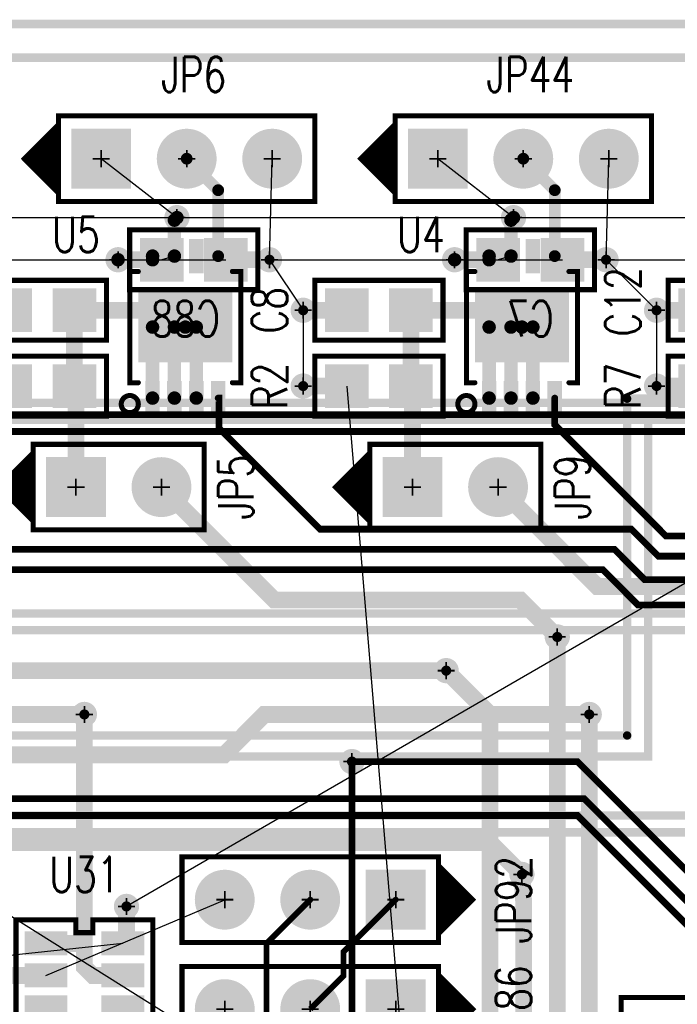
# Model space of a CAD drawing. Extents: x -1 to 210, y -5 to 148.
# Tile 36 of 52: x 100 to 119, y 96 to 125. Entities that reach past the tile are written whole.
import ezdxf
from ezdxf.enums import TextEntityAlignment as Align

# ---------------------------------------------------------------- set-up
doc = ezdxf.new("R2010")
doc.units = 0
for name, pattern in [('POUR_01_-1_0_000000', [2, 1, 1]), ('SIG_100', [2, 1, 1]), ('SIG_12', [2, 1, 1]), ('SIG_13', [2, 1, 1]), ('SIG_131', [2, 1, 1]), ('SIG_132', [2, 1, 1]), ('SIG_15', [2, 1, 1]), ('SIG_17', [2, 1, 1]), ('SIG_211', [2, 1, 1]), ('SIG_225', [2, 1, 1]), ('SIG_3', [2, 1, 1]), ('SIG_41', [2, 1, 1]), ('SIG_42', [2, 1, 1]), ('SIG_43', [2, 1, 1]), ('SIG_44', [2, 1, 1]), ('SIG_6', [2, 1, 1]), ('SIG_63', [2, 1, 1]), ('SIG_86', [2, 1, 1]), ('SIG_87', [2, 1, 1]), ('SIG_89', [2, 1, 1]), ('SIG_9', [2, 1, 1]), ('SIG_90', [2, 1, 1]), ('SIG_91', [2, 1, 1]), ('SIG_92', [2, 1, 1]), ('SIG_93', [2, 1, 1]), ('SIG_94', [2, 1, 1]), ('SIG_96', [2, 1, 1])]:
    doc.linetypes.add(name, pattern=pattern)
for name, color, linetype in [('BOARD_OUTLINE_00', 254, 'CONTINUOUS'), ('COPPER_CUTOUT_03', 112, 'CONTINUOUS'), ('DRIL_NPLTE_THRU_01', 176, 'CONTINUOUS'), ('DRIL_NPLTE_THRU_02', 255, 'CONTINUOUS'), ('DRIL_NPLTE_THRU_03', 106, 'CONTINUOUS'), ('DRIL_NPLTE_THRU_04', 16, 'CONTINUOUS'), ('DRIL_PLTE_THRU_01', 176, 'CONTINUOUS'), ('DRIL_PLTE_THRU_02', 255, 'CONTINUOUS'), ('DRIL_PLTE_THRU_03', 106, 'CONTINUOUS'), ('DRIL_PLTE_THRU_04', 16, 'CONTINUOUS'), ('DRIL_SYMBOL', 254, 'CONTINUOUS'), ('LINK_00', 57, 'CONTINUOUS'), ('PADS_BOT', 1, 'CONTINUOUS'), ('PADS_INNER', 5, 'CONTINUOUS'), ('PADS_TOP', 5, 'CONTINUOUS'), ('PART_BOT_2DLINE_00', 6, 'CONTINUOUS'), ('PART_NAME_01', 4, 'CONTINUOUS'), ('PART_NAME_04', 6, 'CONTINUOUS'), ('PART_TOP_2DLINE_00', 4, 'CONTINUOUS'), ('PART_TOP_2DLINE_01', 4, 'CONTINUOUS'), ('POUR_HEADER_01', 5, 'CONTINUOUS'), ('POUR_HEADER_02', 253, 'CONTINUOUS'), ('POUR_HEADER_03', 112, 'CONTINUOUS'), ('POUR_HEADER_04', 1, 'CONTINUOUS'), ('TRACE_01', 5, 'CONTINUOUS'), ('TRACE_04', 1, 'CONTINUOUS'), ('VIAPTS', 5, 'CONTINUOUS')]:
    doc.layers.add(name, color=color, linetype=linetype)
doc.styles.add('W0$15', font='simplex', dxfattribs={"width": 0.75})

# ---------------------------------------------------------------- blocks, each defined once
blk = doc.blocks.new('BOARD_1')
at = {"layer": 'BOARD_OUTLINE_00', "const_width": 0.254}
blk.add_lwpolyline([(-5, 0), (200, 0), (200, 125), (-5, 125)], close=True, dxfattribs=at)
blk = doc.blocks.new('POUR_HEADER_0')
at = {"layer": 'POUR_HEADER_02', "linetype": 'POUR_01_-1_0_000000', "const_width": 0.25}
blk.add_lwpolyline([(88.25, -4.25), (88.25, 5.5), (127.75, 5.5), (127.75, -7.25)], dxfattribs=at)
blk = doc.blocks.new('POUR_HEADER_1')
at = {"layer": 'POUR_HEADER_02', "linetype": 'POUR_01_-1_0_000000', "const_width": 0.25}
blk.add_lwpolyline([(157, -7.75), (66.75, -7.75), (66.75, -15.25), (39.5, -15.25), (39.5, -13.25), (21.25, -13.25), (21.25, -20), (11.5, -20), (11.5, -7.5), (0, -7.5), (0, 0.5), (20.25, 0.5), (20.25, -4.75), (25.25, -4.75), (25.25, -8), (30.75, -8), (30.75, 0.5), (42.25, 0.5), (42.25, -12.5), (61.25, -12.5), (61.25, -2), (168.25, -2)], dxfattribs=at)
blk = doc.blocks.new('POUR_HEADER_2')
at = {"layer": 'POUR_HEADER_02', "linetype": 'POUR_01_-1_0_000000', "const_width": 0.25}
for points in [[(26, 37.75), (-63.25, 37.75), (-63.25, 30.25), (-91.5, 30.25), (-91.5, 32.25), (-108.75, 32.25), (-108.75, 25.5), (-119.5, 25.5), (-119.5, 38), (-131, 38), (-131, 47), (-109.75, 47), (-109.75, 41.75), (-104.75, 41.75), (-104.75, 38.5), (-100.25, 38.5), (-100.25, 47), (-87.75, 47), (-87.75, 34), (-69.75, 34), (-69.75, 44.5), (38.25, 44.5)], [(59.75, 54.75), (-143.25, 54.75), (-143.25, 18.5)], [(-50.5, 22.5), (-50.5, 32.25), (-10, 32.25), (-10, 18.5)]]:
    blk.add_lwpolyline(points, dxfattribs=at)
blk = doc.blocks.new('POUR_HEADER_5')
at = {"layer": 'POUR_HEADER_03', "linetype": 'POUR_01_-1_0_000000', "const_width": 0.25}
blk.add_lwpolyline([(7.5, -103.5), (-4.5, -103.5), (-4.5, -93.5), (-30.25, -93.5), (-30.25, -103.5), (-130, -103.5), (-130, -72.5), (-14, -72.5), (-14, -58), (-76, -58), (-76, -38.5), (-73.25, -38.5), (-73.25, -18.25), (-63.75, -18.25), (-63.75, -35), (-55.75, -35), (-55.75, -10), (-21, -10), (-21, 0), (-12.75, 0), (-12.75, -5.25), (-17, -5.25), (-17, -10), (33.25, -10)], dxfattribs=at)
blk = doc.blocks.new('SMOOTH_0$25')
at = {"const_width": 0.125}
blk.add_lwpolyline([(-0.0625, 0, 1), (0.0625, 0, 1)], format="xyb", close=True, dxfattribs=at)
blk = doc.blocks.new('POUR_HEADER_7')
at = {"layer": 'COPPER_CUTOUT_03', "const_width": 0.25}
blk.add_lwpolyline([(127.625, -66.375), (90.375, -66.375), (90.375, -56.375), (65.875, -56.375), (65.875, -66.375), (-35.125, -66.375), (-35.125, -34.125), (-3.625, -34.125), (-3.625, 38.375), (12.625, 38.375), (12.625, 28.375), (32.375, 28.375), (32.375, 3.375), (39.125, 3.375), (39.125, 28.375), (73.875, 28.375), (73.875, 38.375), (83.375, 38.375), (83.375, 31.875), (79.125, 31.875), (79.125, 28.375), (128.625, 28.375)], dxfattribs=at)
at = {"layer": 'POUR_HEADER_03', "linetype": 'POUR_01_-1_0_000000', "const_width": 0.25}
blk.add_lwpolyline([(-43, -74.5), (-43, 48.5), (160, 48.5), (160, -74.5)], close=True, dxfattribs=at)
at = {"layer": 'COPPER_CUTOUT_03'}
for p in [(73.875, 38.375), (73.875, 28.375)]:
    blk.add_blockref('SMOOTH_0$25', p, dxfattribs=at)
blk = doc.blocks.new('POUR_HEADER_8')
at = {"layer": 'POUR_HEADER_01', "linetype": 'POUR_01_-1_0_000000', "const_width": 0.25}
blk.add_lwpolyline([(0, 0), (203, 0), (203, 123), (0, 123)], close=True, dxfattribs=at)
blk = doc.blocks.new('POUR_HEADER_9')
at = {"layer": 'POUR_HEADER_04', "linetype": 'POUR_01_-1_0_000000', "const_width": 0.25}
blk.add_lwpolyline([(0, 0), (203, 0), (203, 123), (0, 123)], close=True, dxfattribs=at)
blk = doc.blocks.new('SMOOTH_0$15')
at = {"const_width": 0.075}
blk.add_lwpolyline([(-0.0375, 0, 1), (0.0375, 0, 1)], format="xyb", close=True, dxfattribs=at)
blk = doc.blocks.new('PART_BODY_BOT_21')
at = {"layer": 'PART_BOT_2DLINE_00', "const_width": 0.15}
blk.add_lwpolyline([(1.905, -0.889), (1.905, 0.889), (-1.905, 0.889), (-1.905, -0.889)], close=True, dxfattribs=at)
at = {"layer": 'PART_BOT_2DLINE_00'}
for p in [(-1.905, 0.889), (1.905, 0.889), (-1.905, -0.889), (1.905, -0.889)]:
    blk.add_blockref('SMOOTH_0$15', p, dxfattribs=at)
blk = doc.blocks.new('DRIL_HOLE_0')
blk.add_lwpolyline([(0, 0, 1), (0, 0, 1)], format="xyb", close=True)
blk = doc.blocks.new('PAD_0')
blk.add_lwpolyline([(0, 0, 1), (0, 0, 1)], format="xyb", close=True)
blk = doc.blocks.new('PAD_1')
at = {"const_width": 1.2954}
blk.add_lwpolyline([(-0.6477, 0), (0.6477, 0)], dxfattribs=at)
blk = doc.blocks.new('STK_BOT_4')
at = {"layer": 'DRIL_PLTE_THRU_01'}
blk.add_blockref('DRIL_HOLE_0', (0, 0), dxfattribs=at)
at = {"layer": 'DRIL_PLTE_THRU_02'}
blk.add_blockref('DRIL_HOLE_0', (0, 0), dxfattribs=at)
at = {"layer": 'DRIL_PLTE_THRU_03'}
blk.add_blockref('DRIL_HOLE_0', (0, 0), dxfattribs=at)
at = {"layer": 'DRIL_PLTE_THRU_04'}
blk.add_blockref('DRIL_HOLE_0', (0, 0), dxfattribs=at)
at = {"layer": 'PADS_BOT'}
blk.add_blockref('PAD_1', (0, 0), dxfattribs=at)
at = {"layer": 'PADS_INNER'}
blk.add_blockref('PAD_0', (0, 0), dxfattribs=at)
at = {"layer": 'PADS_TOP'}
blk.add_blockref('PAD_0', (0, 0), dxfattribs=at)
blk = doc.blocks.new('SYM_BOT_2')
for name, p in [('PART_BODY_BOT_21', (0, 0)), ('STK_BOT_4', (-0.9525, 0)), ('STK_BOT_4', (0.9525, 0))]:
    blk.add_blockref(name, p)
blk = doc.blocks.new('PART_BOT_4')
blk.add_blockref('SYM_BOT_2', (0, 0))
at = {"layer": 'PART_NAME_04', "style": 'W0$15', "width": 0.75}
blk.add_text('C7', height=1.05, rotation=180, dxfattribs=at).set_placement((0, 1.75), align=Align.MIDDLE_CENTER)
blk = doc.blocks.new('PART_BODY_TOP_21')
at = {"layer": 'PART_TOP_2DLINE_00', "const_width": 0.15}
blk.add_lwpolyline([(1.905, -0.889), (1.905, 0.889), (-1.905, 0.889), (-1.905, -0.889)], close=True, dxfattribs=at)
at = {"layer": 'PART_TOP_2DLINE_00'}
for p in [(-1.905, 0.889), (1.905, 0.889), (-1.905, -0.889), (1.905, -0.889)]:
    blk.add_blockref('SMOOTH_0$15', p, dxfattribs=at)
blk = doc.blocks.new('STK_TOP_4')
at = {"layer": 'DRIL_PLTE_THRU_01'}
blk.add_blockref('DRIL_HOLE_0', (0, 0), dxfattribs=at)
at = {"layer": 'DRIL_PLTE_THRU_02'}
blk.add_blockref('DRIL_HOLE_0', (0, 0), dxfattribs=at)
at = {"layer": 'DRIL_PLTE_THRU_03'}
blk.add_blockref('DRIL_HOLE_0', (0, 0), dxfattribs=at)
at = {"layer": 'DRIL_PLTE_THRU_04'}
blk.add_blockref('DRIL_HOLE_0', (0, 0), dxfattribs=at)
at = {"layer": 'PADS_BOT'}
blk.add_blockref('PAD_0', (0, 0), dxfattribs=at)
at = {"layer": 'PADS_INNER'}
blk.add_blockref('PAD_0', (0, 0), dxfattribs=at)
at = {"layer": 'PADS_TOP'}
blk.add_blockref('PAD_1', (0, 0), dxfattribs=at)
blk = doc.blocks.new('SYM_TOP_2')
for name, p in [('PART_BODY_TOP_21', (0, 0)), ('STK_TOP_4', (-0.9525, 0)), ('STK_TOP_4', (0.9525, 0))]:
    blk.add_blockref(name, p)
blk = doc.blocks.new('PART_TOP_5')
blk.add_blockref('SYM_TOP_2', (0, 0))
at = {"layer": 'PART_NAME_01', "style": 'W0$15', "width": 0.75}
blk.add_text('C8', height=1.05, rotation=-90, dxfattribs=at).set_placement((3.25, 0), align=Align.MIDDLE_CENTER)
blk = doc.blocks.new('PART_TOP_9')
blk.add_blockref('SYM_TOP_2', (0, 0))
at = {"layer": 'PART_NAME_01', "style": 'W0$15', "width": 0.75}
blk.add_text('C12', height=1.05, rotation=-90, dxfattribs=at).set_placement((3.25, -0.25), align=Align.MIDDLE_CENTER)
blk = doc.blocks.new('PART_TOP_32')
blk.add_blockref('SYM_TOP_2', (0, 0))
at = {"layer": 'PART_NAME_01', "style": 'W0$15', "width": 0.75}
blk.add_text('C87', height=1.05, rotation=-90, dxfattribs=at).set_placement((3.25, -0.5), align=Align.MIDDLE_CENTER)
blk = doc.blocks.new('PART_BOT_33')
blk.add_blockref('SYM_BOT_2', (0, 0))
at = {"layer": 'PART_NAME_04', "style": 'W0$15', "width": 0.75}
blk.add_text('C88', height=1.05, rotation=180, dxfattribs=at).set_placement((-0.25, 1.75), align=Align.MIDDLE_CENTER)
blk = doc.blocks.new('PART_BODY_TOP_24')
at = {"layer": 'PART_TOP_2DLINE_00', "const_width": 0.15}
blk.add_lwpolyline([(-1.27, -1.27), (3.81, -1.27), (3.81, 1.27), (-1.27, 1.27)], close=True, dxfattribs=at)
blk.add_lwpolyline([(-1.27, 1.016), (-2.286, 0), (-1.27, -1.016), (-1.27, 0.889), (-2.159, 0), (-1.397, -0.762), (-1.397, 0.635), (-2.032, 0), (-1.524, -0.508), (-1.524, 0.381), (-1.905, 0), (-1.651, -0.254), (-1.651, 0.127), (-1.778, 0), (-1.651, -0.127)], dxfattribs=at)
at = {"layer": 'PART_TOP_2DLINE_00'}
for p in [(-1.27, 1.27), (3.81, 1.27), (-1.27, 1.016), (-1.27, 0.889), (-1.397, 0.635), (-1.524, 0.381), (-2.286, 0), (-2.159, 0), (-2.032, 0), (-1.905, 0), (-1.778, 0), (-1.651, 0.127), (-1.651, -0.127), (-1.651, -0.254), (-1.524, -0.508), (-1.397, -0.762), (-1.27, -1.016), (-1.27, -1.27), (3.81, -1.27)]:
    blk.add_blockref('SMOOTH_0$15', p, dxfattribs=at)
blk = doc.blocks.new('DRIL_SYMBOL_1')
at = {"layer": 'DRIL_SYMBOL', "const_width": 0.0508}
for points in [[(-0.254, 0), (0.254, 0)], [(0, -0.254), (0, 0.254)]]:
    blk.add_lwpolyline(points, dxfattribs=at)
blk = doc.blocks.new('DRIL_HOLE_1')
at = {"const_width": 0.5}
blk.add_lwpolyline([(-0.25, 0, 1), (0.25, 0, 1)], format="xyb", close=True, dxfattribs=at)
blk.add_blockref('DRIL_SYMBOL_1', (0, 0))
blk = doc.blocks.new('PAD_5')
at = {"const_width": 0.889}
blk.add_lwpolyline([(0, -0.4445, 1), (0, 0.4445, 1)], format="xyb", close=True, dxfattribs=at)
blk = doc.blocks.new('PAD_6')
at = {"const_width": 1.778}
blk.add_lwpolyline([(-0.889, 0), (0.889, 0)], dxfattribs=at)
blk = doc.blocks.new('STK_TOP_8')
at = {"layer": 'DRIL_PLTE_THRU_01'}
blk.add_blockref('DRIL_HOLE_1', (0, 0), dxfattribs=at)
at = {"layer": 'DRIL_PLTE_THRU_02'}
blk.add_blockref('DRIL_HOLE_1', (0, 0), dxfattribs=at)
at = {"layer": 'DRIL_PLTE_THRU_03'}
blk.add_blockref('DRIL_HOLE_1', (0, 0), dxfattribs=at)
at = {"layer": 'DRIL_PLTE_THRU_04'}
blk.add_blockref('DRIL_HOLE_1', (0, 0), dxfattribs=at)
at = {"layer": 'PADS_BOT'}
blk.add_blockref('PAD_6', (0, 0), dxfattribs=at)
at = {"layer": 'PADS_INNER'}
blk.add_blockref('PAD_5', (0, 0), dxfattribs=at)
at = {"layer": 'PADS_TOP'}
blk.add_blockref('PAD_6', (0, 0), dxfattribs=at)
blk = doc.blocks.new('STK_TOP_9')
at = {"layer": 'DRIL_PLTE_THRU_01'}
blk.add_blockref('DRIL_HOLE_1', (0, 0), dxfattribs=at)
at = {"layer": 'DRIL_PLTE_THRU_02'}
blk.add_blockref('DRIL_HOLE_1', (0, 0), dxfattribs=at)
at = {"layer": 'DRIL_PLTE_THRU_03'}
blk.add_blockref('DRIL_HOLE_1', (0, 0), dxfattribs=at)
at = {"layer": 'DRIL_PLTE_THRU_04'}
blk.add_blockref('DRIL_HOLE_1', (0, 0), dxfattribs=at)
at = {"layer": 'PADS_BOT'}
blk.add_blockref('PAD_5', (0, 0), dxfattribs=at)
at = {"layer": 'PADS_INNER'}
blk.add_blockref('PAD_5', (0, 0), dxfattribs=at)
at = {"layer": 'PADS_TOP'}
blk.add_blockref('PAD_5', (0, 0), dxfattribs=at)
blk = doc.blocks.new('SYM_TOP_5')
for name, p in [('PART_BODY_TOP_24', (0, 0)), ('STK_TOP_8', (0, 0)), ('STK_TOP_9', (2.54, 0))]:
    blk.add_blockref(name, p)
blk = doc.blocks.new('PART_TOP_60')
blk.add_blockref('SYM_TOP_5', (0, 0))
at = {"layer": 'PART_NAME_01', "style": 'W0$15', "width": 0.75}
blk.add_text('JP5', height=1.05, rotation=90, dxfattribs=at).set_placement((4.75, 0), align=Align.MIDDLE_CENTER)
blk = doc.blocks.new('PART_TOP_61')
blk.add_blockref('SYM_TOP_5', (0, 0))
at = {"layer": 'PART_NAME_01', "style": 'W0$15', "width": 0.75}
blk.add_text('JP9', height=1.05, rotation=90, dxfattribs=at).set_placement((4.75, 0), align=Align.MIDDLE_CENTER)
blk = doc.blocks.new('PART_BODY_TOP_26')
at = {"layer": 'PART_TOP_2DLINE_00', "const_width": 0.15}
blk.add_lwpolyline([(-1.27, -1.27), (6.35, -1.27), (6.35, 1.27), (-1.27, 1.27)], close=True, dxfattribs=at)
blk.add_lwpolyline([(-1.27, 1.016), (-2.286, 0), (-1.27, -1.016), (-1.27, 0.889), (-2.159, 0), (-1.397, -0.762), (-1.397, 0.635), (-2.032, 0), (-1.524, -0.508), (-1.524, 0.381), (-1.905, 0), (-1.651, -0.254), (-1.651, 0.127), (-1.778, 0), (-1.651, -0.127)], dxfattribs=at)
at = {"layer": 'PART_TOP_2DLINE_00'}
for p in [(-1.27, 1.27), (6.35, 1.27), (-1.27, 1.016), (-1.27, 0.889), (-1.397, 0.635), (-1.524, 0.381), (-2.286, 0), (-2.159, 0), (-2.032, 0), (-1.905, 0), (-1.778, 0), (-1.651, 0.127), (-1.651, -0.127), (-1.651, -0.254), (-1.524, -0.508), (-1.397, -0.762), (-1.27, -1.016), (-1.27, -1.27), (6.35, -1.27)]:
    blk.add_blockref('SMOOTH_0$15', p, dxfattribs=at)
blk = doc.blocks.new('SYM_TOP_7')
for name, p in [('PART_BODY_TOP_26', (0, 0)), ('STK_TOP_8', (0, 0)), ('STK_TOP_9', (2.54, 0)), ('STK_TOP_9', (5.08, 0))]:
    blk.add_blockref(name, p)
blk = doc.blocks.new('PART_TOP_83')
blk.add_blockref('SYM_TOP_7', (0, 0))
at = {"layer": 'PART_NAME_01', "style": 'W0$15', "width": 0.75}
blk.add_text('JP6', height=1.05, dxfattribs=at).set_placement((2.75, 2.5), align=Align.MIDDLE_CENTER)
blk = doc.blocks.new('PART_TOP_84')
blk.add_blockref('SYM_TOP_7', (0, 0))
at = {"layer": 'PART_NAME_01', "style": 'W0$15', "width": 0.75}
blk.add_text('JP44', height=1.05, dxfattribs=at).set_placement((2.75, 2.5), align=Align.MIDDLE_CENTER)
blk = doc.blocks.new('PART_TOP_107')
blk.add_blockref('SYM_TOP_2', (0, 0))
at = {"layer": 'PART_NAME_01', "style": 'W0$15', "width": 0.75}
blk.add_text('R3', height=1.05, rotation=90, dxfattribs=at).set_placement((-3.25, 0), align=Align.MIDDLE_CENTER)
blk = doc.blocks.new('PART_TOP_108')
blk.add_blockref('SYM_TOP_2', (0, 0))
at = {"layer": 'PART_NAME_01', "style": 'W0$15', "width": 0.75}
blk.add_text('R2', height=1.05, rotation=90, dxfattribs=at).set_placement((-3.25, 0), align=Align.MIDDLE_CENTER)
blk = doc.blocks.new('PART_TOP_110')
blk.add_blockref('SYM_TOP_2', (0, 0))
at = {"layer": 'PART_NAME_01', "style": 'W0$15', "width": 0.75}
blk.add_text('R7', height=1.05, rotation=90, dxfattribs=at).set_placement((-3.25, 0), align=Align.MIDDLE_CENTER)
blk = doc.blocks.new('PART_BODY_TOP_38')
at = {"layer": 'PART_TOP_2DLINE_01', "const_width": 0.15}
blk.add_lwpolyline([(-3.3, 2.35), (3.3, 2.35), (3.3, -2.35), (-3.3, -2.35)], close=True, dxfattribs=at)
blk.add_lwpolyline([(1.397, -1.143, 1), (2.667, -1.143, 1)], format="xyb", close=True, dxfattribs=at)
blk.add_lwpolyline([(1.651, -1.524), (2.413, -0.762)], dxfattribs=at)
at = {"layer": 'PART_TOP_2DLINE_01'}
for p in [(-3.3, 2.35), (3.3, 2.35), (2.413, -0.762), (1.651, -1.524), (-3.3, -2.35), (3.3, -2.35)]:
    blk.add_blockref('SMOOTH_0$15', p, dxfattribs=at)
blk = doc.blocks.new('DRIL_SYMBOL_0$7')
at = {"layer": 'DRIL_SYMBOL', "const_width": 0.0508}
for points in [[(-0.254, 0), (0.254, 0)], [(0, -0.254), (0, 0.254)]]:
    blk.add_lwpolyline(points, dxfattribs=at)
blk = doc.blocks.new('DRIL_HOLE_0$7')
at = {"const_width": 0.35}
blk.add_lwpolyline([(-0.175, 0, 1), (0.175, 0, 1)], format="xyb", close=True, dxfattribs=at)
blk.add_blockref('DRIL_SYMBOL_0$7', (0, 0))
blk = doc.blocks.new('PAD_3')
at = {"const_width": 0.635}
blk.add_lwpolyline([(0, -0.3175, 1), (0, 0.3175, 1)], format="xyb", close=True, dxfattribs=at)
blk = doc.blocks.new('STK_TOP_6')
at = {"layer": 'DRIL_PLTE_THRU_01'}
blk.add_blockref('DRIL_HOLE_0$7', (0, 0), dxfattribs=at)
at = {"layer": 'DRIL_PLTE_THRU_02'}
blk.add_blockref('DRIL_HOLE_0$7', (0, 0), dxfattribs=at)
at = {"layer": 'DRIL_PLTE_THRU_03'}
blk.add_blockref('DRIL_HOLE_0$7', (0, 0), dxfattribs=at)
at = {"layer": 'DRIL_PLTE_THRU_04'}
blk.add_blockref('DRIL_HOLE_0$7', (0, 0), dxfattribs=at)
at = {"layer": 'PADS_BOT'}
blk.add_blockref('PAD_3', (0, 0), dxfattribs=at)
at = {"layer": 'PADS_INNER'}
blk.add_blockref('PAD_3', (0, 0), dxfattribs=at)
at = {"layer": 'PADS_TOP'}
blk.add_blockref('PAD_3', (0, 0), dxfattribs=at)
blk = doc.blocks.new('SYM_TOP_19')
for name, p in [('PART_BODY_TOP_38', (0, 0)), ('STK_TOP_6', (-2.5, 1.25)), ('STK_TOP_6', (2.5, 1.25)), ('STK_TOP_6', (0, -1.25))]:
    blk.add_blockref(name, p)
blk = doc.blocks.new('PART_TOP_126')
blk.add_blockref('SYM_TOP_19', (0, 0))
at = {"layer": 'PART_NAME_01', "style": 'W0$15', "width": 0.75}
blk.add_text('VR12', height=1.05, rotation=-180, dxfattribs=at).set_placement((0, -3.25), align=Align.MIDDLE_CENTER)
blk = doc.blocks.new('PART_BODY_TOP_33')
at = {"layer": 'PART_TOP_2DLINE_00', "const_width": 0.15}
blk.add_lwpolyline([(-1.905, -2.286, 1), (-1.397, -2.286, 1)], format="xyb", close=True, dxfattribs=at)
at = {"layer": 'PART_TOP_2DLINE_01', "const_width": 0.15}
for points in [[(-1.397, -1.651), (-1.651, -1.651), (-1.651, 1.651), (-1.397, 1.651)], [(1.397, 1.651), (1.651, 1.651), (1.651, -1.651), (1.397, -1.651)]]:
    blk.add_lwpolyline(points, dxfattribs=at)
at = {"layer": 'PART_TOP_2DLINE_01'}
for p in [(-1.651, 1.651), (-1.397, 1.651), (1.397, 1.651), (1.651, 1.651), (-1.651, -1.651), (-1.397, -1.651), (1.397, -1.651), (1.651, -1.651)]:
    blk.add_blockref('SMOOTH_0$15', p, dxfattribs=at)
blk = doc.blocks.new('PAD_14')
at = {"const_width": 0.432}
blk.add_lwpolyline([(-0.508, 0), (0.508, 0)], dxfattribs=at)
blk = doc.blocks.new('STK_TOP_19')
at = {"layer": 'DRIL_NPLTE_THRU_01'}
blk.add_blockref('DRIL_HOLE_0', (0, 0), dxfattribs=at)
at = {"layer": 'DRIL_NPLTE_THRU_02'}
blk.add_blockref('DRIL_HOLE_0', (0, 0), dxfattribs=at)
at = {"layer": 'DRIL_NPLTE_THRU_03'}
blk.add_blockref('DRIL_HOLE_0', (0, 0), dxfattribs=at)
at = {"layer": 'DRIL_NPLTE_THRU_04'}
blk.add_blockref('DRIL_HOLE_0', (0, 0), dxfattribs=at)
at = {"layer": 'PADS_BOT'}
blk.add_blockref('PAD_0', (0, 0), dxfattribs=at)
at = {"layer": 'PADS_INNER'}
blk.add_blockref('PAD_0', (0, 0), dxfattribs=at)
at = {"layer": 'PADS_TOP', "rotation": 90}
blk.add_blockref('PAD_14', (0, 0), dxfattribs=at)
blk = doc.blocks.new('PAD_15')
at = {"const_width": 2.083}
blk.add_lwpolyline([(-1.397, 0), (1.397, 0)], dxfattribs=at)
blk = doc.blocks.new('STK_TOP_20')
at = {"layer": 'DRIL_NPLTE_THRU_01'}
blk.add_blockref('DRIL_HOLE_0', (0, 0), dxfattribs=at)
at = {"layer": 'DRIL_NPLTE_THRU_02'}
blk.add_blockref('DRIL_HOLE_0', (0, 0), dxfattribs=at)
at = {"layer": 'DRIL_NPLTE_THRU_03'}
blk.add_blockref('DRIL_HOLE_0', (0, 0), dxfattribs=at)
at = {"layer": 'DRIL_NPLTE_THRU_04'}
blk.add_blockref('DRIL_HOLE_0', (0, 0), dxfattribs=at)
at = {"layer": 'PADS_BOT'}
blk.add_blockref('PAD_0', (0, 0), dxfattribs=at)
at = {"layer": 'PADS_INNER'}
blk.add_blockref('PAD_0', (0, 0), dxfattribs=at)
at = {"layer": 'PADS_TOP'}
blk.add_blockref('PAD_15', (0, 0), dxfattribs=at)
blk = doc.blocks.new('SYM_TOP_14')
for name, p in [('STK_TOP_19', (-0.975, 2.1082)), ('STK_TOP_19', (-0.325, 2.1082)), ('STK_TOP_19', (0.325, 2.1082)), ('STK_TOP_19', (0.975, 2.1082)), ('PART_BODY_TOP_33', (0, 0)), ('STK_TOP_20', (0, 0)), ('STK_TOP_19', (-0.975, -2.1082)), ('STK_TOP_19', (-0.325, -2.1082)), ('STK_TOP_19', (0.325, -2.1082)), ('STK_TOP_19', (0.975, -2.1082))]:
    blk.add_blockref(name, p)
blk = doc.blocks.new('PART_TOP_146')
blk.add_blockref('SYM_TOP_14', (0, 0))
at = {"layer": 'PART_NAME_01', "style": 'W0$15', "width": 0.75}
blk.add_text('U4', height=1.05, dxfattribs=at).set_placement((-3, 2.75), align=Align.MIDDLE_CENTER)
blk = doc.blocks.new('PART_TOP_150')
blk.add_blockref('SYM_TOP_14', (0, 0))
at = {"layer": 'PART_NAME_01', "style": 'W0$15', "width": 0.75}
blk.add_text('U5', height=1.05, dxfattribs=at).set_placement((-3.25, 2.75), align=Align.MIDDLE_CENTER)
blk = doc.blocks.new('PART_TOP_172')
blk.add_blockref('SYM_TOP_7', (0, 0))
at = {"layer": 'PART_NAME_01', "style": 'W0$15', "width": 0.75}
blk.add_text('JP86', height=1.05, rotation=-90, dxfattribs=at).set_placement((-3.5, 0), align=Align.MIDDLE_CENTER)
blk = doc.blocks.new('PART_TOP_176')
blk.add_blockref('SYM_TOP_7', (0, 0))
at = {"layer": 'PART_NAME_01', "style": 'W0$15', "width": 0.75}
blk.add_text('JP92', height=1.05, rotation=-90, dxfattribs=at).set_placement((-3.5, 0), align=Align.MIDDLE_CENTER)
blk = doc.blocks.new('PART_BODY_TOP_34')
at = {"layer": 'PART_TOP_2DLINE_01', "const_width": 0.15}
blk.add_lwpolyline([(-1.651, 2.032), (1.651, 2.032), (1.651, -2.032), (-1.651, -2.032), (-1.651, -0.254), (-1.27, -0.254), (-1.27, 0.254), (-1.651, 0.254)], close=True, dxfattribs=at)
at = {"layer": 'PART_TOP_2DLINE_01'}
for p in [(-1.651, 2.032), (1.651, 2.032), (-1.651, 0.254), (-1.27, 0.254), (-1.651, -0.254), (-1.27, -0.254), (-1.651, -2.032), (1.651, -2.032)]:
    blk.add_blockref('SMOOTH_0$15', p, dxfattribs=at)
blk = doc.blocks.new('PAD_24')
at = {"const_width": 0.711}
blk.add_lwpolyline([(-0.635, 0), (0.635, 0)], dxfattribs=at)
blk = doc.blocks.new('STK_TOP_21')
at = {"layer": 'DRIL_PLTE_THRU_01'}
blk.add_blockref('DRIL_HOLE_0', (0, 0), dxfattribs=at)
at = {"layer": 'DRIL_PLTE_THRU_02'}
blk.add_blockref('DRIL_HOLE_0', (0, 0), dxfattribs=at)
at = {"layer": 'DRIL_PLTE_THRU_03'}
blk.add_blockref('DRIL_HOLE_0', (0, 0), dxfattribs=at)
at = {"layer": 'DRIL_PLTE_THRU_04'}
blk.add_blockref('DRIL_HOLE_0', (0, 0), dxfattribs=at)
at = {"layer": 'PADS_BOT'}
blk.add_blockref('PAD_0', (0, 0), dxfattribs=at)
at = {"layer": 'PADS_INNER'}
blk.add_blockref('PAD_0', (0, 0), dxfattribs=at)
at = {"layer": 'PADS_TOP', "rotation": 90}
blk.add_blockref('PAD_24', (0, 0), dxfattribs=at)
blk = doc.blocks.new('SYM_TOP_15')
for name, p in [('PART_BODY_TOP_34', (0, 0)), ('STK_TOP_21', (-0.95, 1.143)), ('STK_TOP_21', (0, 1.143)), ('STK_TOP_21', (0.95, 1.143)), ('STK_TOP_21', (-0.95, -1.143)), ('STK_TOP_21', (0, -1.143)), ('STK_TOP_21', (0.95, -1.143))]:
    blk.add_blockref(name, p)
blk = doc.blocks.new('PART_TOP_179')
blk.add_blockref('SYM_TOP_15', (0, 0))
at = {"layer": 'PART_NAME_01', "style": 'W0$15', "width": 0.75}
blk.add_text('U31', height=1.05, rotation=-270, dxfattribs=at).set_placement((-3, 0), align=Align.MIDDLE_CENTER)
blk = doc.blocks.new('SMOOTH_0$2')
at = {"const_width": 0.1}
blk.add_lwpolyline([(-0.05, 0, 1), (0.05, 0, 1)], format="xyb", close=True, dxfattribs=at)
blk = doc.blocks.new('SMOOTH_0$5')
at = {"const_width": 0.25}
blk.add_lwpolyline([(-0.125, 0, 1), (0.125, 0, 1)], format="xyb", close=True, dxfattribs=at)
blk = doc.blocks.new('SMOOTH_0$4')
at = {"const_width": 0.2}
blk.add_lwpolyline([(-0.1, 0, 1), (0.1, 0, 1)], format="xyb", close=True, dxfattribs=at)
blk = doc.blocks.new('SMOOTH_0$35')
at = {"const_width": 0.175}
blk.add_lwpolyline([(-0.0875, 0, 1), (0.0875, 0, 1)], format="xyb", close=True, dxfattribs=at)
blk = doc.blocks.new('SMOOTH_0$175')
at = {"const_width": 0.0875}
blk.add_lwpolyline([(-0.04375, 0, 1), (0.04375, 0, 1)], format="xyb", close=True, dxfattribs=at)
blk = doc.blocks.new('DRIL_SYMBOL_0$3')
at = {"layer": 'DRIL_SYMBOL', "const_width": 0.0508}
for points in [[(-0.254, 0), (0.254, 0)], [(0, -0.254), (0, 0.254)]]:
    blk.add_lwpolyline(points, dxfattribs=at)
blk = doc.blocks.new('DRIL_HOLE_0$3')
at = {"const_width": 0.15}
blk.add_lwpolyline([(-0.075, 0, 1), (0.075, 0, 1)], format="xyb", close=True, dxfattribs=at)
blk.add_blockref('DRIL_SYMBOL_0$3', (0, 0))
blk = doc.blocks.new('PAD_34')
at = {"const_width": 0.375}
blk.add_lwpolyline([(0, -0.1875, 1), (0, 0.1875, 1)], format="xyb", close=True, dxfattribs=at)
blk = doc.blocks.new('STK_TOP_3')
at = {"layer": 'DRIL_PLTE_THRU_01'}
blk.add_blockref('DRIL_HOLE_0$3', (0, 0), dxfattribs=at)
at = {"layer": 'DRIL_PLTE_THRU_02'}
blk.add_blockref('DRIL_HOLE_0$3', (0, 0), dxfattribs=at)
at = {"layer": 'DRIL_PLTE_THRU_03'}
blk.add_blockref('DRIL_HOLE_0$3', (0, 0), dxfattribs=at)
at = {"layer": 'DRIL_PLTE_THRU_04'}
blk.add_blockref('DRIL_HOLE_0$3', (0, 0), dxfattribs=at)
at = {"layer": 'PADS_BOT'}
blk.add_blockref('PAD_34', (0, 0), dxfattribs=at)
at = {"layer": 'PADS_INNER'}
blk.add_blockref('PAD_34', (0, 0), dxfattribs=at)
at = {"layer": 'PADS_TOP'}
blk.add_blockref('PAD_34', (0, 0), dxfattribs=at)
blk = doc.blocks.new('SYM_TOP_1')
blk.add_blockref('STK_TOP_3', (0, 0))

msp = doc.modelspace()

# ---------------------------------------------------------------- linework, layer by layer
at = {"layer": 'LINK_00', "linetype": 'SIG_17'}
for p, q in [((104.5, 119.25), (102.25, 121)), ((114.5, 119.25), (112.25, 121)), ((94.5, 119.25), (104.5, 119.25)), ((104.5, 119.25), (114.5, 119.25)), ((114.5, 119.25), (125, 119.25)), ((104.425, 118.108), (104.047, 118)), ((114.425, 118.108), (114.047, 118))]:
    msp.add_line(p, q, dxfattribs=at)
at = {"layer": 'LINK_00', "linetype": 'SIG_15'}
for p, q in [((107.25, 118), (107.33, 121)), ((117.25, 118), (117.33, 121)), ((97.25, 118), (105.953, 118)), ((107.25, 118), (108.25, 116.5)), ((107.25, 118), (115.953, 118)), ((117.25, 118), (118.75, 116.5)), ((117.25, 118), (126.453, 118)), ((108.25, 116.5), (108.25, 114.25)), ((118.75, 116.5), (118.75, 114.25)), ((109.547, 114.25), (113, 72.75))]:
    msp.add_line(p, q, dxfattribs=at)
at = {"layer": 'LINK_00', "linetype": 'SIG_94'}
for p, q in [((124.54, 111.25), (103, 98.8)), ((102.893, 97.7), (67.75, 94))]:
    msp.add_line(p, q, dxfattribs=at)
at = {"layer": 'LINK_00', "linetype": 'SIG_12'}
for p, q in [((98, 99.5), (169, 55)), ((100.607, 96.75), (105.92, 99))]:
    msp.add_line(p, q, dxfattribs=at)
at = {"layer": 'TRACE_01', "linetype": 'SIG_42', "const_width": 0.35}
msp.add_lwpolyline([(104.79, 121), (105.725, 120.065), (105.725, 118.108)], dxfattribs=at)
at = {"layer": 'TRACE_01', "linetype": 'SIG_44', "const_width": 0.35}
msp.add_lwpolyline([(114.79, 121), (115.725, 120.065), (115.725, 118.108)], dxfattribs=at)
at = {"layer": 'TRACE_01', "linetype": 'SIG_17', "const_width": 0.4}
for points in [[(104.425, 118.108), (104.425, 119.175), (104.5, 119.25)], [(114.425, 118.108), (114.425, 119.175), (114.5, 119.25)], [(102.75, 118), (103.775, 118), (103.775, 118.108)], [(112.75, 118), (113.775, 118), (113.775, 118.108)]]:
    msp.add_lwpolyline(points, dxfattribs=at)
at = {"layer": 'TRACE_01', "linetype": 'SIG_41'}
for points, const_width in [([(101.453, 116.5), (101.453, 114.25)], 0.5), ([(101.453, 116.5), (104.75, 116.5), (104.75, 116)], 0.5), ([(103.775, 113.892), (103.775, 116), (104.425, 116)], 0.4), ([(104.425, 113.892), (104.425, 116)], 0.4), ([(104.425, 116), (104.75, 116)], 0.4), ([(104.75, 116), (105.075, 116), (105.075, 113.892)], 0.4), ([(101.453, 114.25), (101.5, 114.25), (101.5, 111.25)], 0.5)]:
    msp.add_lwpolyline(points, dxfattribs=dict(at, const_width=const_width))
at = {"layer": 'TRACE_01', "linetype": 'SIG_15', "const_width": 0.5}
for points in [[(108.25, 116.5), (109.547, 116.5)], [(118.75, 116.5), (120.047, 116.5)], [(108.25, 114.25), (109.547, 114.25)], [(118.75, 114.25), (120.047, 114.25)]]:
    msp.add_lwpolyline(points, dxfattribs=at)
at = {"layer": 'TRACE_01', "linetype": 'SIG_43'}
for points, const_width in [([(111.453, 116.5), (111.453, 114.25)], 0.5), ([(111.453, 116.5), (114.75, 116.5), (114.75, 116)], 0.5), ([(113.775, 113.892), (113.775, 116), (114.425, 116)], 0.4), ([(114.425, 113.892), (114.425, 116)], 0.4), ([(114.425, 116), (114.75, 116)], 0.4), ([(114.75, 116), (115.075, 116), (115.075, 113.892)], 0.4), ([(111.453, 114.25), (111.5, 114.25), (111.5, 111.25)], 0.5)]:
    msp.add_lwpolyline(points, dxfattribs=dict(at, const_width=const_width))
at = {"layer": 'TRACE_01', "linetype": 'SIG_90', "const_width": 0.2}
msp.add_lwpolyline([(85.725, 113.892), (85.75, 113.892), (85.75, 113), (89.25, 109.5), (92.25, 109.5), (92.75, 110), (92.75, 112), (93.5, 112.75), (95.25, 112.75), (99.2, 108.8), (117.15, 108.8), (118.2, 107.75), (123.25, 107.75), (123.845, 107.155), (123.845, 104.54)], dxfattribs=at)
at = {"layer": 'TRACE_01', "linetype": 'SIG_92', "const_width": 0.2}
msp.add_lwpolyline([(95.725, 113.892), (95.75, 113.892), (95.75, 113), (99.35, 109.4), (117.5, 109.4), (118.4, 108.5), (126.75, 108.5), (127.655, 107.595), (127.655, 104.54)], dxfattribs=at)
at = {"layer": 'TRACE_01', "linetype": 'SIG_131', "const_width": 0.2}
msp.add_lwpolyline([(105.725, 113.892), (105.75, 113.892), (105.75, 113), (108.75, 110), (118, 110), (118.8, 109.2), (127.3, 109.2), (128.5, 108), (136.345, 108), (137.845, 106.5), (137.845, 104.54)], dxfattribs=at)
at = {"layer": 'TRACE_01', "linetype": 'SIG_96', "const_width": 0.2}
msp.add_lwpolyline([(115.725, 113.892), (115.725, 113.1), (119.025, 109.8), (127.8, 109.8), (128.9, 108.7), (140.3, 108.7), (141.655, 107.345), (141.655, 104.54)], dxfattribs=at)
at = {"layer": 'TRACE_01', "linetype": 'SIG_93', "const_width": 0.5}
msp.add_lwpolyline([(115.8, 106.8), (115.8, 81.8), (120.25, 77.35)], dxfattribs=at)
at = {"layer": 'TRACE_01', "linetype": 'SIG_89', "const_width": 0.5}
msp.add_lwpolyline([(112.5, 105.8), (113.8, 104.5), (113.8, 79), (115.5, 77.3)], dxfattribs=at)
at = {"layer": 'TRACE_01', "linetype": 'SIG_100', "const_width": 0.5}
for points in [[(101.75, 97.7), (101.75, 104.5)], [(100.607, 97.7), (101.75, 97.7)], [(101.75, 97.7), (101.75, 97), (102, 96.75), (102.893, 96.75)]]:
    msp.add_lwpolyline(points, dxfattribs=at)
at = {"layer": 'TRACE_01', "linetype": 'SIG_211', "const_width": 0.5}
msp.add_lwpolyline([(116.75, 83.25), (116.75, 104.5)], dxfattribs=at)
at = {"layer": 'TRACE_01', "linetype": 'SIG_13', "const_width": 0.2}
msp.add_lwpolyline([(90, 37.28), (91.3, 38.58), (91.3, 60.35), (92.45, 61.5), (92.45, 72.15), (94.1, 73.8), (95.7, 73.8), (99, 77.1), (99, 80.3), (100.2, 81.5), (105.1, 81.5), (107.2, 83.6), (107.2, 86.8), (108, 87.6), (109.1, 87.6), (109.7, 88.2), (109.7, 103.1)], dxfattribs=at)
at = {"layer": 'TRACE_01', "linetype": 'SIG_91', "const_width": 0.5}
msp.add_lwpolyline([(114.75, 99.75), (114.8, 98.95), (114.8, 80.5), (118.5, 76.8)], dxfattribs=at)
at = {"layer": 'TRACE_01', "linetype": 'SIG_87', "const_width": 0.175}
msp.add_lwpolyline([(64.3, 69.086), (64.3, 70.3), (65.1, 71.1), (65.9, 71.1), (67.8, 73), (83.9, 73), (86, 75.1), (86, 83.6), (88.8, 86.4), (98.8, 86.4), (100.7, 88.3), (100.7, 93.8), (101.2, 94.3), (106.36, 94.3), (107.16, 95.1), (107.16, 97.7), (108.46, 99)], dxfattribs=at)
at = {"layer": 'TRACE_01', "linetype": 'SIG_94', "const_width": 0.5}
msp.add_lwpolyline([(102.893, 97.7), (103, 97.7), (103, 98.8)], dxfattribs=at)
at = {"layer": 'TRACE_01', "linetype": 'SIG_12', "const_width": 0.5}
msp.add_lwpolyline([(99.25, 96.75), (100.607, 96.75)], dxfattribs=at)
at = {"layer": 'TRACE_04', "linetype": 'SIG_17', "const_width": 0.5}
for points in [[(102.75, 118), (104.047, 118)], [(114.047, 118), (112.75, 118)]]:
    msp.add_lwpolyline(points, dxfattribs=at)
at = {"layer": 'TRACE_04', "linetype": 'SIG_15', "const_width": 0.5}
for points in [[(105.953, 118), (107.25, 118)], [(115.953, 118), (117.25, 118)]]:
    msp.add_lwpolyline(points, dxfattribs=at)
at = {"layer": 'TRACE_04', "linetype": 'SIG_3', "const_width": 0.2}
msp.add_lwpolyline([(25.1, 95.7), (28.2, 95.7), (31.7, 99.2), (39.9, 99.2), (43, 102.3), (47.6, 102.3), (50, 104.7), (55.2, 104.7), (57.5, 107), (57.5, 111.8), (59.1, 113.4), (160, 113.4), (161, 114.4), (166.9, 114.4), (167.6, 115.1), (195.8, 115.1)], dxfattribs=at)
at = {"layer": 'TRACE_04', "linetype": 'SIG_225', "const_width": 0.2}
msp.add_lwpolyline([(32.2, 98.4), (40.1, 98.4), (43.4, 101.7), (47.9, 101.7), (50.4, 104.2), (55.7, 104.2), (58, 106.5), (58, 111.6), (59.3, 112.9), (160.6, 112.9), (161.2, 113.5)], dxfattribs=at)
at = {"layer": 'TRACE_04', "linetype": 'SIG_100', "const_width": 0.5}
msp.add_lwpolyline([(101.75, 104.5), (86.3, 104.5), (80.79, 104.5), (74.04, 111.25), (74.04, 111.25)], dxfattribs=at)
at = {"layer": 'TRACE_04', "linetype": 'SIG_89', "const_width": 0.5}
msp.add_lwpolyline([(112.5, 105.8), (89.49, 105.8), (84.04, 111.25)], dxfattribs=at)
at = {"layer": 'TRACE_04', "linetype": 'SIG_93', "const_width": 0.5}
msp.add_lwpolyline([(115.8, 106.8), (114.7, 107.9), (107.39, 107.9), (104.04, 111.25)], dxfattribs=at)
at = {"layer": 'TRACE_04', "linetype": 'SIG_132', "const_width": 0.5}
msp.add_lwpolyline([(171.7, 106.8), (170.7, 107.8), (145.4, 107.8), (144.9, 108.3), (116.99, 108.3), (114.04, 111.25)], dxfattribs=at)
at = {"layer": 'TRACE_04', "linetype": 'SIG_211', "const_width": 0.5}
msp.add_lwpolyline([(76.6, 103.3), (105.9, 103.3), (107.1, 104.5), (116.75, 104.5)], dxfattribs=at)
at = {"layer": 'TRACE_04', "linetype": 'SIG_13', "const_width": 0.2}
msp.add_lwpolyline([(123.8, 97.8), (121.7, 97.8), (116.4, 103.1), (109.7, 103.1)], dxfattribs=at)
at = {"layer": 'TRACE_04', "linetype": 'SIG_63', "const_width": 0.2}
msp.add_lwpolyline([(121.7, 96.9), (116.6, 102), (53.7, 102), (52.7, 103), (51.5, 103)], dxfattribs=at)
at = {"layer": 'TRACE_04', "linetype": 'SIG_6', "const_width": 0.2}
msp.add_lwpolyline([(123, 96.5), (121.4, 96.5), (116.4, 101.5), (52.9, 101.5), (52.2, 102.2)], dxfattribs=at)
at = {"layer": 'TRACE_04', "linetype": 'SIG_91', "const_width": 0.5}
msp.add_lwpolyline([(114.75, 99.75), (113.8, 100.7), (94, 100.7)], dxfattribs=at)
at = {"layer": 'TRACE_04', "linetype": 'SIG_86', "const_width": 0.175}
msp.add_lwpolyline([(108.46, 95.75), (109.45, 96.74), (109.45, 97.45), (111, 99)], dxfattribs=at)

# ---------------------------------------------------------------- block references
for name, p in [('BOARD_1', (5, 0)), ('PART_TOP_83', (102.25, 121)), ('PART_TOP_84', (112.25, 121)), ('PART_TOP_150', (104.75, 116)), ('PART_TOP_146', (114.75, 116)), ('PART_TOP_107', (100.5, 114.25)), ('PART_TOP_108', (110.5, 114.25)), ('PART_TOP_110', (121, 114.25)), ('PART_TOP_60', (101.5, 111.25)), ('PART_TOP_61', (111.5, 111.25))]:
    msp.add_blockref(name, p)
at = {"linetype": 'SIG_15'}
msp.add_blockref('POUR_HEADER_2', (144.25, 69.25), dxfattribs=at)
at = {"linetype": 'SIG_17'}
msp.add_blockref('POUR_HEADER_7', (44, 75.5), dxfattribs=at)
at = {"linetype": 'SIG_12'}
for name, p in [('POUR_HEADER_8', (1, 1)), ('POUR_HEADER_9', (1, 1)), ('POUR_HEADER_0', (6, 95.5))]:
    msp.add_blockref(name, p, dxfattribs=at)
at = {"xscale": -1, "rotation": -180}
for name, p in [('PART_BOT_33', (105, 118)), ('PART_BOT_4', (115, 118))]:
    msp.add_blockref(name, p, dxfattribs=at)
for name, p, rotation in [('PART_TOP_32', (100.5, 116.5), 180), ('PART_TOP_9', (121, 116.5), 180), ('PART_TOP_5', (110.5, 116.5), 180), ('PART_TOP_179', (101.75, 96.75), 270), ('PART_TOP_176', (111, 99), 180), ('PART_TOP_126', (121, 93.75), 180), ('PART_TOP_172', (111, 95.75), 180)]:
    msp.add_blockref(name, p, dxfattribs=dict(rotation=rotation))
at = {"linetype": 'SIG_9'}
msp.add_blockref('POUR_HEADER_1', (13.75, 115.25), dxfattribs=at)
at = {"linetype": 'SIG_94'}
msp.add_blockref('POUR_HEADER_5', (139.5, 113.25), dxfattribs=at)
at = {"layer": 'TRACE_01'}
for name, p in [('SMOOTH_0$35', (104.79, 121)), ('SMOOTH_0$35', (114.79, 121)), ('SMOOTH_0$35', (105.725, 120.065)), ('SMOOTH_0$35', (115.725, 120.065)), ('SMOOTH_0$4', (104.425, 119.175)), ('SMOOTH_0$4', (104.5, 119.25)), ('SMOOTH_0$4', (114.425, 119.175)), ('SMOOTH_0$4', (114.5, 119.25)), ('SMOOTH_0$4', (102.75, 118)), ('SMOOTH_0$4', (103.775, 118.108)), ('SMOOTH_0$4', (103.775, 118)), ('SMOOTH_0$4', (104.425, 118.108)), ('SMOOTH_0$35', (105.725, 118.108)), ('SMOOTH_0$4', (112.75, 118)), ('SMOOTH_0$4', (113.775, 118.108)), ('SMOOTH_0$4', (113.775, 118)), ('SMOOTH_0$4', (114.425, 118.108)), ('SMOOTH_0$35', (115.725, 118.108)), ('SMOOTH_0$5', (101.453, 116.5)), ('SMOOTH_0$5', (101.453, 116.5)), ('SMOOTH_0$5', (104.75, 116.5)), ('SMOOTH_0$5', (108.25, 116.5)), ('SMOOTH_0$5', (109.547, 116.5)), ('SMOOTH_0$5', (111.453, 116.5)), ('SMOOTH_0$5', (111.453, 116.5)), ('SMOOTH_0$5', (114.75, 116.5)), ('SMOOTH_0$5', (118.75, 116.5)), ('SMOOTH_0$4', (103.775, 116)), ('SMOOTH_0$4', (104.425, 116)), ('SMOOTH_0$4', (104.425, 116)), ('SMOOTH_0$4', (104.425, 116)), ('SMOOTH_0$5', (104.75, 116)), ('SMOOTH_0$4', (104.75, 116)), ('SMOOTH_0$4', (104.75, 116)), ('SMOOTH_0$4', (105.075, 116)), ('SMOOTH_0$4', (113.775, 116)), ('SMOOTH_0$4', (114.425, 116)), ('SMOOTH_0$4', (114.425, 116)), ('SMOOTH_0$4', (114.425, 116)), ('SMOOTH_0$5', (114.75, 116)), ('SMOOTH_0$4', (114.75, 116)), ('SMOOTH_0$4', (114.75, 116)), ('SMOOTH_0$4', (115.075, 116)), ('SMOOTH_0$5', (101.453, 114.25)), ('SMOOTH_0$5', (101.453, 114.25)), ('SMOOTH_0$5', (101.5, 114.25)), ('SMOOTH_0$5', (108.25, 114.25)), ('SMOOTH_0$5', (109.547, 114.25)), ('SMOOTH_0$5', (111.453, 114.25)), ('SMOOTH_0$5', (111.453, 114.25)), ('SMOOTH_0$5', (111.5, 114.25)), ('SMOOTH_0$5', (118.75, 114.25)), ('SMOOTH_0$4', (103.775, 113.892)), ('SMOOTH_0$4', (104.425, 113.892)), ('SMOOTH_0$4', (105.075, 113.892)), ('SMOOTH_0$4', (113.775, 113.892)), ('SMOOTH_0$4', (114.425, 113.892)), ('SMOOTH_0$4', (115.075, 113.892)), ('SMOOTH_0$2', (105.725, 113.892)), ('SMOOTH_0$2', (105.75, 113.892)), ('SMOOTH_0$2', (115.725, 113.892)), ('SMOOTH_0$2', (115.725, 113.1)), ('SMOOTH_0$2', (105.75, 113)), ('SMOOTH_0$5', (101.5, 111.25)), ('SMOOTH_0$5', (111.5, 111.25)), ('SMOOTH_0$2', (108.75, 110)), ('SMOOTH_0$2', (118, 110)), ('SMOOTH_0$2', (119.025, 109.8)), ('SMOOTH_0$2', (117.5, 109.4)), ('SMOOTH_0$2', (118.8, 109.2)), ('SMOOTH_0$2', (117.15, 108.8)), ('SMOOTH_0$2', (118.4, 108.5)), ('SMOOTH_0$2', (118.2, 107.75)), ('SMOOTH_0$5', (115.8, 106.8)), ('SMOOTH_0$5', (112.5, 105.8)), ('SMOOTH_0$5', (101.75, 104.5)), ('SMOOTH_0$5', (113.8, 104.5)), ('SMOOTH_0$5', (116.75, 104.5)), ('SMOOTH_0$2', (109.7, 103.1)), ('SMOOTH_0$5', (114.75, 99.75)), ('SMOOTH_0$5', (114.8, 98.95)), ('SMOOTH_0$5', (103, 98.8)), ('SMOOTH_0$175', (108.46, 99)), ('SMOOTH_0$5', (100.607, 97.7)), ('SMOOTH_0$5', (101.75, 97.7)), ('SMOOTH_0$5', (101.75, 97.7)), ('SMOOTH_0$5', (101.75, 97.7)), ('SMOOTH_0$5', (102.893, 97.7)), ('SMOOTH_0$5', (103, 97.7)), ('SMOOTH_0$175', (107.16, 97.7)), ('SMOOTH_0$5', (101.75, 97)), ('SMOOTH_0$5', (100.607, 96.75)), ('SMOOTH_0$5', (102, 96.75)), ('SMOOTH_0$5', (102.893, 96.75))]:
    msp.add_blockref(name, p, dxfattribs=at)
at = {"layer": 'TRACE_04'}
for name, p in [('SMOOTH_0$5', (102.75, 118)), ('SMOOTH_0$5', (104.047, 118)), ('SMOOTH_0$5', (105.953, 118)), ('SMOOTH_0$5', (107.25, 118)), ('SMOOTH_0$5', (112.75, 118)), ('SMOOTH_0$5', (114.047, 118)), ('SMOOTH_0$5', (115.953, 118)), ('SMOOTH_0$5', (117.25, 118)), ('SMOOTH_0$5', (104.04, 111.25)), ('SMOOTH_0$5', (114.04, 111.25)), ('SMOOTH_0$5', (116.99, 108.3)), ('SMOOTH_0$5', (107.39, 107.9)), ('SMOOTH_0$5', (114.7, 107.9)), ('SMOOTH_0$5', (115.8, 106.8)), ('SMOOTH_0$5', (112.5, 105.8)), ('SMOOTH_0$5', (101.75, 104.5)), ('SMOOTH_0$5', (107.1, 104.5)), ('SMOOTH_0$5', (116.75, 104.5)), ('SMOOTH_0$5', (105.9, 103.3)), ('SMOOTH_0$2', (109.7, 103.1)), ('SMOOTH_0$2', (116.4, 103.1)), ('SMOOTH_0$2', (116.6, 102)), ('SMOOTH_0$2', (116.4, 101.5)), ('SMOOTH_0$5', (113.8, 100.7)), ('SMOOTH_0$5', (114.75, 99.75)), ('SMOOTH_0$175', (111, 99)), ('SMOOTH_0$175', (109.45, 97.45)), ('SMOOTH_0$175', (109.45, 96.74))]:
    msp.add_blockref(name, p, dxfattribs=at)
at = {"layer": 'VIAPTS', "linetype": 'SIG_17'}
for p in [(104.5, 119.25), (114.5, 119.25), (102.75, 118), (112.75, 118)]:
    msp.add_blockref('SYM_TOP_1', p, dxfattribs=at)
at = {"layer": 'VIAPTS', "linetype": 'SIG_15'}
for p in [(107.25, 118), (117.25, 118), (108.25, 116.5), (118.75, 116.5), (108.25, 114.25), (118.75, 114.25)]:
    msp.add_blockref('SYM_TOP_1', p, dxfattribs=at)
at = {"layer": 'VIAPTS', "linetype": 'SIG_93'}
msp.add_blockref('SYM_TOP_1', (115.8, 106.8), dxfattribs=at)
at = {"layer": 'VIAPTS', "linetype": 'SIG_89'}
msp.add_blockref('SYM_TOP_1', (112.5, 105.8), dxfattribs=at)
at = {"layer": 'VIAPTS', "linetype": 'SIG_100'}
msp.add_blockref('SYM_TOP_1', (101.75, 104.5), dxfattribs=at)
at = {"layer": 'VIAPTS', "linetype": 'SIG_211'}
msp.add_blockref('SYM_TOP_1', (116.75, 104.5), dxfattribs=at)
at = {"layer": 'VIAPTS', "linetype": 'SIG_13'}
msp.add_blockref('SYM_TOP_1', (109.7, 103.1), dxfattribs=at)
at = {"layer": 'VIAPTS', "linetype": 'SIG_91'}
msp.add_blockref('SYM_TOP_1', (114.75, 99.75), dxfattribs=at)
at = {"layer": 'VIAPTS', "linetype": 'SIG_94'}
msp.add_blockref('SYM_TOP_1', (103, 98.8), dxfattribs=at)

doc.saveas('drawing.dxf')
